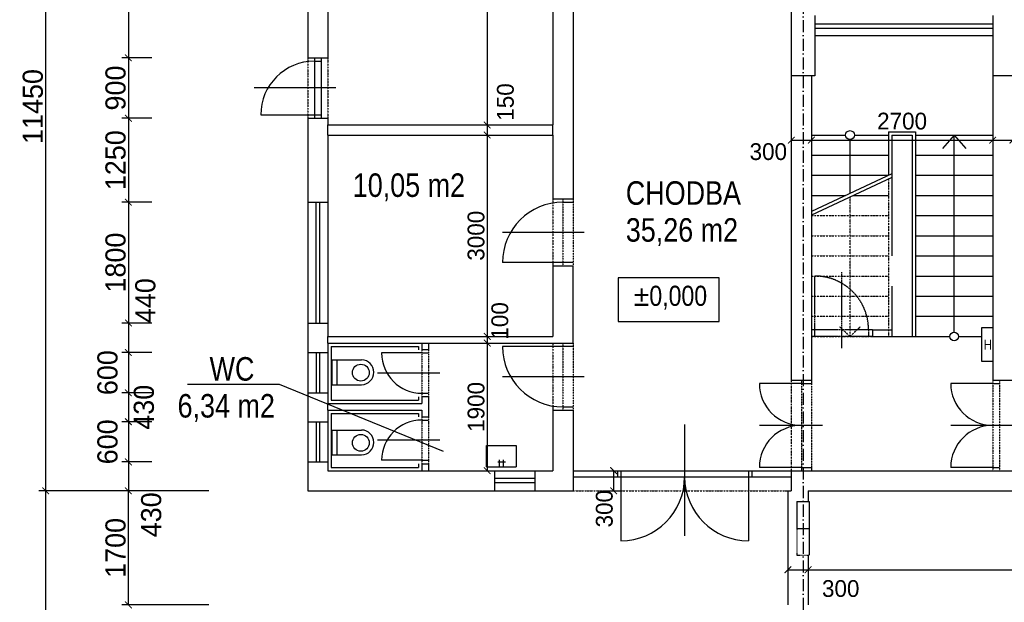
# Model space of a CAD drawing. Header units: millimetres. Extents: x -637441 to -130928, y -380379 to -53767.
# Tile 6 of 193: x -616111 to -601449, y -239569 to -230890. Entities that reach past the tile are written whole.
import ezdxf

# ---------------------------------------------------------------- set-up
doc = ezdxf.new("R2010")
doc.units = ezdxf.units.MM
doc.header["$LTSCALE"] = 10
for name, pattern in [('ACAD_ISO02W100', [15, 12, -3]), ('ACAD_ISO03W100', [30, 12, -18]), ('ACAD_ISO10W100', [18.5, 12, -3, 0.5, -3]), ('ACAD_ISO12W100', [22, 12, -3, 0.5, -3, 0.5, -3]), ('DASHDOT', [25.4, 12.7, -6.35, 0, -6.35])]:
    doc.linetypes.add(name, pattern=pattern)
for name, color, linetype in [('Kóty', 7, 'Continuous'), ('Obklady', 7, 'Continuous'), ('Osy', 1, 'DASHDOT'), ('POPIS', 7, 'Continuous'), ('Rozhraní materiálů', 7, 'Continuous'), ('Schodiště', 7, 'Continuous'), ('SLABĚ', 7, 'Continuous'), ('Výplně otvorů', 7, 'Continuous'), ('ZARIZOVAKY', 7, 'Continuous'), ('ZDIVO', 6, 'Continuous')]:
    doc.layers.add(name, color=color, linetype=linetype)
doc.styles.add('NARROW', font='txt')
doc.styles.add('TGV styl', font='txt')
doc.dimstyles.new('VNITŘEK 1-200', dxfattribs={"dimtxt": 250, "dimasz": 100, "dimexe": 100, "dimexo": 250, "dimgap": 40, "dimtad": 1, "dimdec": 0, "dimzin": 0, "dimdsep": 46, "dimtxsty": 'TGV styl', "dimblk1": 'ARCHTICK', "dimblk2": 'ARCHTICK', "dimsah": 1, "dimcen": 0.09, "dimclrd": 256, "dimclre": 256, "dimclrt": 220, "dimadec": 0, "dimazin": 0, "dimtfac": 1, "dimtdec": 0, "dimtofl": 0, "dimtmove": 2, "dimatfit": 3, "dimldrblk": 'ARCHTICK', "dimfxl": 150, "dimfxlon": 1, "dimtolj": 1, "dimtzin": 0, "dimarcsym": 0})
doc.dimstyles.new('VNĚJŠEK 1-100', dxfattribs={"dimtxt": 300, "dimasz": 100, "dimexe": 100, "dimexo": 250, "dimgap": 40, "dimtad": 1, "dimdec": 0, "dimzin": 0, "dimdsep": 46, "dimtxsty": 'TGV styl', "dimblk1": 'ARCHTICK', "dimblk2": 'ARCHTICK', "dimsah": 1, "dimcen": 0.09, "dimclrd": 256, "dimclre": 256, "dimclrt": 220, "dimadec": 0, "dimazin": 0, "dimtfac": 1, "dimtdec": 0, "dimtofl": 0, "dimtmove": 2, "dimatfit": 3, "dimldrblk": 'ARCHTICK', "dimfxl": 350, "dimfxlon": 1, "dimtolj": 1, "dimtzin": 0, "dimarcsym": 0})

# ---------------------------------------------------------------- blocks, each defined once
blk = doc.blocks.new('_ArchTick')
at = {"color": 0, "const_width": 0.15}
blk.add_lwpolyline([(-0.5, -0.5), (0.5, 0.5)], dxfattribs=at)
blk = doc.blocks.new('*D127')
at = {"layer": 'DEFPOINTS', "color": 0, "ltscale": 0.35}
for p in [(-611521, -226758), (-611521, -232458), (-609149, -232458)]:
    blk.add_point(p, dxfattribs=at)
at = {"layer": 'Kóty', "lineweight": -2, "ltscale": 0.35}
for p, q in [((-609299, -226758), (-609049, -226758)), ((-609149, -226758), (-609149, -232458)), ((-609299, -232458), (-609049, -232458))]:
    blk.add_line(p, q, dxfattribs=at)
at = {"layer": 'Kóty', "lineweight": -2, "ltscale": 0.35, "xscale": 100, "yscale": 100, "zscale": 100}
for p, rotation in [((-609149, -226758), 90), ((-609149, -232458), 270)]:
    blk.add_blockref('_ArchTick', p, dxfattribs=dict(at, rotation=rotation))
at = {"layer": 'Kóty', "color": 220, "ltscale": 0.35, "insert": (-609314, -229608), "char_height": 250, "attachment_point": 5, "rotation": 90, "style": 'TGV styl'}
blk.add_mtext('\\A1;5700', dxfattribs=at)
blk = doc.blocks.new('*D128')
at = {"layer": 'DEFPOINTS', "color": 0, "ltscale": 0.35}
for p in [(-611521, -232458), (-611521, -232608), (-609149, -232608)]:
    blk.add_point(p, dxfattribs=at)
at = {"layer": 'Kóty', "lineweight": -2, "ltscale": 0.35}
for p, q in [((-609299, -232458), (-609049, -232458)), ((-609149, -232458), (-609149, -232608)), ((-609299, -232608), (-609049, -232608))]:
    blk.add_line(p, q, dxfattribs=at)
at = {"layer": 'Kóty', "lineweight": -2, "ltscale": 0.35, "xscale": 100, "yscale": 100, "zscale": 100}
for p, rotation in [((-609149, -232458), 90), ((-609149, -232608), 270)]:
    blk.add_blockref('_ArchTick', p, dxfattribs=dict(at, rotation=rotation))
at = {"layer": 'Kóty', "color": 220, "ltscale": 0.35, "insert": (-608877, -232116), "char_height": 250, "attachment_point": 5, "rotation": 90, "style": 'TGV styl'}
blk.add_mtext('\\A1;150', dxfattribs=at)
blk = doc.blocks.new('*D129')
at = {"layer": 'DEFPOINTS', "color": 0, "ltscale": 0.35}
for p in [(-611521, -232608), (-611521, -235608), (-609149, -235608)]:
    blk.add_point(p, dxfattribs=at)
at = {"layer": 'Kóty', "lineweight": -2, "ltscale": 0.35}
for p, q in [((-609299, -232608), (-609049, -232608)), ((-609149, -232608), (-609149, -235608)), ((-609299, -235608), (-609049, -235608))]:
    blk.add_line(p, q, dxfattribs=at)
at = {"layer": 'Kóty', "lineweight": -2, "ltscale": 0.35, "xscale": 100, "yscale": 100, "zscale": 100}
for p, rotation in [((-609149, -232608), 90), ((-609149, -235608), 270)]:
    blk.add_blockref('_ArchTick', p, dxfattribs=dict(at, rotation=rotation))
at = {"layer": 'Kóty', "color": 220, "ltscale": 0.35, "insert": (-609314, -234108), "char_height": 250, "attachment_point": 5, "rotation": 90, "style": 'TGV styl'}
blk.add_mtext('\\A1;3000', dxfattribs=at)
blk = doc.blocks.new('*D130')
at = {"layer": 'DEFPOINTS', "color": 0, "ltscale": 0.35}
for p in [(-611521, -235608), (-611521, -235708), (-609149, -235708)]:
    blk.add_point(p, dxfattribs=at)
at = {"layer": 'Kóty', "lineweight": -2, "ltscale": 0.35}
for p, q in [((-609299, -235608), (-609049, -235608)), ((-609149, -235608), (-609149, -235708)), ((-609299, -235708), (-609049, -235708))]:
    blk.add_line(p, q, dxfattribs=at)
at = {"layer": 'Kóty', "lineweight": -2, "ltscale": 0.35, "xscale": 100, "yscale": 100, "zscale": 100}
for p, rotation in [((-609149, -235608), 90), ((-609149, -235708), 270)]:
    blk.add_blockref('_ArchTick', p, dxfattribs=dict(at, rotation=rotation))
at = {"layer": 'Kóty', "color": 220, "ltscale": 0.35, "insert": (-608960, -235377), "char_height": 250, "attachment_point": 5, "rotation": 90, "style": 'TGV styl'}
blk.add_mtext('\\A1;100', dxfattribs=at)
blk = doc.blocks.new('*D131')
at = {"layer": 'DEFPOINTS', "color": 0, "ltscale": 0.35}
for p in [(-611521, -235708), (-611521, -237608), (-609149, -237608)]:
    blk.add_point(p, dxfattribs=at)
at = {"layer": 'Kóty', "lineweight": -2, "ltscale": 0.35}
for p, q in [((-609299, -235708), (-609049, -235708)), ((-609149, -235708), (-609149, -237608)), ((-609299, -237608), (-609049, -237608))]:
    blk.add_line(p, q, dxfattribs=at)
at = {"layer": 'Kóty', "lineweight": -2, "ltscale": 0.35, "xscale": 100, "yscale": 100, "zscale": 100}
for p, rotation in [((-609149, -235708), 90), ((-609149, -237608), 270)]:
    blk.add_blockref('_ArchTick', p, dxfattribs=dict(at, rotation=rotation))
at = {"layer": 'Kóty', "color": 220, "ltscale": 0.35, "insert": (-609314, -236658), "char_height": 250, "attachment_point": 5, "rotation": 90, "style": 'TGV styl'}
blk.add_mtext('\\A1;1900', dxfattribs=at)
blk = doc.blocks.new('*D133')
at = {"layer": 'DEFPOINTS', "color": 0, "ltscale": 0.35}
for p in [(-607871, -237608), (-607871, -237908), (-607266, -237908)]:
    blk.add_point(p, dxfattribs=at)
at = {"layer": 'Kóty', "lineweight": -2, "ltscale": 0.35}
for p, q in [((-607416, -237608), (-607166, -237608)), ((-607266, -237608), (-607266, -237908)), ((-607416, -237908), (-607166, -237908))]:
    blk.add_line(p, q, dxfattribs=at)
at = {"layer": 'Kóty', "lineweight": -2, "ltscale": 0.35, "xscale": 100, "yscale": 100, "zscale": 100}
for p, rotation in [((-607266, -237608), 90), ((-607266, -237908), 270)]:
    blk.add_blockref('_ArchTick', p, dxfattribs=dict(at, rotation=rotation))
at = {"layer": 'Kóty', "color": 220, "ltscale": 0.35, "insert": (-607404, -238174), "char_height": 250, "attachment_point": 5, "rotation": 90, "style": 'TGV styl'}
blk.add_mtext('\\A1;300', dxfattribs=at)
blk = doc.blocks.new('*D135')
at = {"layer": 'DEFPOINTS', "color": 0, "ltscale": 0.35}
for p in [(-611821, -229158), (-614492, -231458), (-611821, -231458)]:
    blk.add_point(p, dxfattribs=at)
at = {"layer": 'Kóty', "lineweight": -2, "ltscale": 0.35}
for p, q in [((-614142, -229158), (-614592, -229158)), ((-614492, -229158), (-614492, -231458)), ((-614142, -231458), (-614592, -231458))]:
    blk.add_line(p, q, dxfattribs=at)
at = {"layer": 'Kóty', "lineweight": -2, "ltscale": 0.35, "xscale": 100, "yscale": 100, "zscale": 100}
for p, rotation in [((-614492, -229158), 90), ((-614492, -231458), 270)]:
    blk.add_blockref('_ArchTick', p, dxfattribs=dict(at, rotation=rotation))
at = {"layer": 'Kóty', "color": 220, "ltscale": 0.35, "insert": (-614682, -230308), "char_height": 300, "attachment_point": 5, "rotation": 90, "style": 'TGV styl'}
blk.add_mtext('\\A1;2300', dxfattribs=at)
blk = doc.blocks.new('*D136')
at = {"layer": 'DEFPOINTS', "color": 0, "ltscale": 0.35}
for p in [(-611821, -231458), (-614492, -232358), (-611821, -232358)]:
    blk.add_point(p, dxfattribs=at)
at = {"layer": 'Kóty', "lineweight": -2, "ltscale": 0.35}
for p, q in [((-614142, -231458), (-614592, -231458)), ((-614492, -231458), (-614492, -232358)), ((-614142, -232358), (-614592, -232358))]:
    blk.add_line(p, q, dxfattribs=at)
at = {"layer": 'Kóty', "lineweight": -2, "ltscale": 0.35, "xscale": 100, "yscale": 100, "zscale": 100}
for p, rotation in [((-614492, -231458), 90), ((-614492, -232358), 270)]:
    blk.add_blockref('_ArchTick', p, dxfattribs=dict(at, rotation=rotation))
at = {"layer": 'Kóty', "color": 220, "ltscale": 0.35, "insert": (-614682, -231908), "char_height": 300, "attachment_point": 5, "rotation": 90, "style": 'TGV styl'}
blk.add_mtext('\\A1;900', dxfattribs=at)
blk = doc.blocks.new('*D137')
at = {"layer": 'DEFPOINTS', "color": 0, "ltscale": 0.35}
for p in [(-611821, -232358), (-614492, -233608), (-611821, -233608)]:
    blk.add_point(p, dxfattribs=at)
at = {"layer": 'Kóty', "lineweight": -2, "ltscale": 0.35}
for p, q in [((-614142, -232358), (-614592, -232358)), ((-614492, -232358), (-614492, -233608)), ((-614142, -233608), (-614592, -233608))]:
    blk.add_line(p, q, dxfattribs=at)
at = {"layer": 'Kóty', "lineweight": -2, "ltscale": 0.35, "xscale": 100, "yscale": 100, "zscale": 100}
for p, rotation in [((-614492, -232358), 90), ((-614492, -233608), 270)]:
    blk.add_blockref('_ArchTick', p, dxfattribs=dict(at, rotation=rotation))
at = {"layer": 'Kóty', "color": 220, "ltscale": 0.35, "insert": (-614682, -232983), "char_height": 300, "attachment_point": 5, "rotation": 90, "style": 'TGV styl'}
blk.add_mtext('\\A1;1250', dxfattribs=at)
blk = doc.blocks.new('*D138')
at = {"layer": 'DEFPOINTS', "color": 0, "ltscale": 0.35}
for p in [(-611821, -233608), (-614492, -235408), (-611821, -235408)]:
    blk.add_point(p, dxfattribs=at)
at = {"layer": 'Kóty', "lineweight": -2, "ltscale": 0.35}
for p, q in [((-614142, -233608), (-614592, -233608)), ((-614492, -233608), (-614492, -235408)), ((-614142, -235408), (-614592, -235408))]:
    blk.add_line(p, q, dxfattribs=at)
at = {"layer": 'Kóty', "lineweight": -2, "ltscale": 0.35, "xscale": 100, "yscale": 100, "zscale": 100}
for p, rotation in [((-614492, -233608), 90), ((-614492, -235408), 270)]:
    blk.add_blockref('_ArchTick', p, dxfattribs=dict(at, rotation=rotation))
at = {"layer": 'Kóty', "color": 220, "ltscale": 0.35, "insert": (-614682, -234508), "char_height": 300, "attachment_point": 5, "rotation": 90, "style": 'TGV styl'}
blk.add_mtext('\\A1;1800', dxfattribs=at)
blk = doc.blocks.new('*D139')
at = {"layer": 'DEFPOINTS', "color": 0, "ltscale": 0.35}
for p in [(-611821, -235408), (-614492, -235848), (-611821, -235848)]:
    blk.add_point(p, dxfattribs=at)
at = {"layer": 'Kóty', "lineweight": -2, "ltscale": 0.35}
for p, q in [((-614142, -235408), (-614592, -235408)), ((-614492, -235408), (-614492, -235848)), ((-614142, -235848), (-614592, -235848))]:
    blk.add_line(p, q, dxfattribs=at)
at = {"layer": 'Kóty', "lineweight": -2, "ltscale": 0.35, "xscale": 100, "yscale": 100, "zscale": 100}
for p, rotation in [((-614492, -235408), 90), ((-614492, -235848), 270)]:
    blk.add_blockref('_ArchTick', p, dxfattribs=dict(at, rotation=rotation))
at = {"layer": 'Kóty', "color": 220, "ltscale": 0.35, "insert": (-614238, -235075), "char_height": 300, "attachment_point": 5, "rotation": 90, "style": 'TGV styl'}
blk.add_mtext('\\A1;440', dxfattribs=at)
blk = doc.blocks.new('*D140')
at = {"layer": 'DEFPOINTS', "color": 0, "ltscale": 0.35}
for p in [(-611821, -235848), (-614492, -236448), (-611821, -236448)]:
    blk.add_point(p, dxfattribs=at)
at = {"layer": 'Kóty', "lineweight": -2, "ltscale": 0.35}
for p, q in [((-614142, -235848), (-614592, -235848)), ((-614492, -235848), (-614492, -236448)), ((-614142, -236448), (-614592, -236448))]:
    blk.add_line(p, q, dxfattribs=at)
at = {"layer": 'Kóty', "lineweight": -2, "ltscale": 0.35, "xscale": 100, "yscale": 100, "zscale": 100}
for p, rotation in [((-614492, -235848), 90), ((-614492, -236448), 270)]:
    blk.add_blockref('_ArchTick', p, dxfattribs=dict(at, rotation=rotation))
at = {"layer": 'Kóty', "color": 220, "ltscale": 0.35, "insert": (-614802, -236148), "char_height": 300, "attachment_point": 5, "rotation": 90, "style": 'TGV styl'}
blk.add_mtext('\\A1;600', dxfattribs=at)
blk = doc.blocks.new('*D141')
at = {"layer": 'DEFPOINTS', "color": 0, "ltscale": 0.35}
for p in [(-611821, -236448), (-614492, -236878), (-611821, -236878)]:
    blk.add_point(p, dxfattribs=at)
at = {"layer": 'Kóty', "lineweight": -2, "ltscale": 0.35}
for p, q in [((-614142, -236448), (-614592, -236448)), ((-614492, -236448), (-614492, -236878)), ((-614142, -236878), (-614592, -236878))]:
    blk.add_line(p, q, dxfattribs=at)
at = {"layer": 'Kóty', "lineweight": -2, "ltscale": 0.35, "xscale": 100, "yscale": 100, "zscale": 100}
for p, rotation in [((-614492, -236448), 90), ((-614492, -236878), 270)]:
    blk.add_blockref('_ArchTick', p, dxfattribs=dict(at, rotation=rotation))
at = {"layer": 'Kóty', "color": 220, "ltscale": 0.35, "insert": (-614260, -236663), "char_height": 300, "attachment_point": 5, "rotation": 90, "style": 'TGV styl'}
blk.add_mtext('\\A1;430', dxfattribs=at)
blk = doc.blocks.new('*D142')
at = {"layer": 'DEFPOINTS', "color": 0, "ltscale": 0.35}
for p in [(-611821, -236878), (-614492, -237478), (-611821, -237478)]:
    blk.add_point(p, dxfattribs=at)
at = {"layer": 'Kóty', "lineweight": -2, "ltscale": 0.35}
for p, q in [((-614142, -236878), (-614592, -236878)), ((-614492, -236878), (-614492, -237478)), ((-614142, -237478), (-614592, -237478))]:
    blk.add_line(p, q, dxfattribs=at)
at = {"layer": 'Kóty', "lineweight": -2, "ltscale": 0.35, "xscale": 100, "yscale": 100, "zscale": 100}
for p, rotation in [((-614492, -236878), 90), ((-614492, -237478), 270)]:
    blk.add_blockref('_ArchTick', p, dxfattribs=dict(at, rotation=rotation))
at = {"layer": 'Kóty', "color": 220, "ltscale": 0.35, "insert": (-614802, -237178), "char_height": 300, "attachment_point": 5, "rotation": 90, "style": 'TGV styl'}
blk.add_mtext('\\A1;600', dxfattribs=at)
blk = doc.blocks.new('*D143')
at = {"layer": 'DEFPOINTS', "color": 0, "ltscale": 0.35}
for p in [(-611821, -237478), (-614492, -237908), (-611821, -237908)]:
    blk.add_point(p, dxfattribs=at)
at = {"layer": 'Kóty', "lineweight": -2, "ltscale": 0.35}
for p, q in [((-614142, -237478), (-614592, -237478)), ((-614492, -237478), (-614492, -237908)), ((-614142, -237908), (-614592, -237908))]:
    blk.add_line(p, q, dxfattribs=at)
at = {"layer": 'Kóty', "lineweight": -2, "ltscale": 0.35, "xscale": 100, "yscale": 100, "zscale": 100}
for p, rotation in [((-614492, -237478), 90), ((-614492, -237908), 270)]:
    blk.add_blockref('_ArchTick', p, dxfattribs=dict(at, rotation=rotation))
at = {"layer": 'Kóty', "color": 220, "ltscale": 0.35, "insert": (-614151, -238265), "char_height": 300, "attachment_point": 5, "rotation": 90, "style": 'TGV styl'}
blk.add_mtext('\\A1;430', dxfattribs=at)
blk = doc.blocks.new('*D144')
at = {"layer": 'DEFPOINTS', "color": 0, "ltscale": 0.35}
for p in [(-611821, -226458), (-615724, -237908), (-611821, -237908)]:
    blk.add_point(p, dxfattribs=at)
at = {"layer": 'Kóty', "lineweight": -2, "ltscale": 0.35}
for p, q in [((-614524, -226458), (-615824, -226458)), ((-615724, -226458), (-615724, -237908)), ((-614524, -237908), (-615824, -237908))]:
    blk.add_line(p, q, dxfattribs=at)
at = {"layer": 'Kóty', "lineweight": -2, "ltscale": 0.35, "xscale": 100, "yscale": 100, "zscale": 100}
for p, rotation in [((-615724, -226458), 90), ((-615724, -237908), 270)]:
    blk.add_blockref('_ArchTick', p, dxfattribs=dict(at, rotation=rotation))
at = {"layer": 'Kóty', "color": 220, "ltscale": 0.35, "insert": (-615914, -232183), "char_height": 300, "attachment_point": 5, "rotation": 90, "style": 'TGV styl'}
blk.add_mtext('\\A1;11450', dxfattribs=at)
blk = doc.blocks.new('*D145')
at = {"layer": 'DEFPOINTS', "color": 0, "ltscale": 0.35}
for p in [(-611821, -237908), (-615724, -286848), (-604871, -286848)]:
    blk.add_point(p, dxfattribs=at)
at = {"layer": 'Kóty', "lineweight": -2, "ltscale": 0.35}
for p, q in [((-614524, -237908), (-615824, -237908)), ((-615724, -237908), (-615724, -286848)), ((-614524, -286848), (-615824, -286848))]:
    blk.add_line(p, q, dxfattribs=at)
at = {"layer": 'Kóty', "lineweight": -2, "ltscale": 0.35, "xscale": 100, "yscale": 100, "zscale": 100}
for p, rotation in [((-615724, -237908), 90), ((-615724, -286848), 270)]:
    blk.add_blockref('_ArchTick', p, dxfattribs=dict(at, rotation=rotation))
at = {"layer": 'Kóty', "color": 220, "ltscale": 0.35, "insert": (-615914, -262378), "char_height": 300, "attachment_point": 5, "rotation": 90, "style": 'TGV styl'}
blk.add_mtext('\\A1;48940', dxfattribs=at)
blk = doc.blocks.new('*D146')
at = {"layer": 'DEFPOINTS', "color": 0, "ltscale": 0.35}
for p in [(-614492, -237908), (-604671, -237908), (-604671, -239608)]:
    blk.add_point(p, dxfattribs=at)
at = {"layer": 'Kóty', "lineweight": -2, "ltscale": 0.35}
for p, q in [((-613292, -237908), (-614592, -237908)), ((-614492, -239608), (-614492, -237908)), ((-613292, -239608), (-614592, -239608))]:
    blk.add_line(p, q, dxfattribs=at)
at = {"layer": 'Kóty', "lineweight": -2, "ltscale": 0.35, "xscale": 100, "yscale": 100, "zscale": 100}
for p, rotation in [((-614492, -237908), 90), ((-614492, -239608), 270)]:
    blk.add_blockref('_ArchTick', p, dxfattribs=dict(at, rotation=rotation))
at = {"layer": 'Kóty', "color": 220, "ltscale": 0.35, "insert": (-614682, -238758), "char_height": 300, "attachment_point": 5, "rotation": 90, "style": 'TGV styl'}
blk.add_mtext('\\A1;1700', dxfattribs=at)
blk = doc.blocks.new('*D193')
at = {"layer": 'DEFPOINTS', "color": 0, "ltscale": 0.35}
for p in [(-604621, -231728), (-604321, -231728), (-604321, -232684)]:
    blk.add_point(p, dxfattribs=at)
at = {"layer": 'Kóty', "lineweight": -2, "ltscale": 0.35}
for p, q in [((-604621, -232534), (-604621, -232784)), ((-604321, -232534), (-604321, -232784)), ((-604621, -232684), (-604321, -232684))]:
    blk.add_line(p, q, dxfattribs=at)
at = {"layer": 'Kóty', "lineweight": -2, "ltscale": 0.35, "xscale": 100, "yscale": 100, "zscale": 100, "rotation": 180}
blk.add_blockref('_ArchTick', (-604621, -232684), dxfattribs=at)
at = {"layer": 'Kóty', "lineweight": -2, "ltscale": 0.35, "xscale": 100, "yscale": 100, "zscale": 100}
blk.add_blockref('_ArchTick', (-604321, -232684), dxfattribs=at)
at = {"layer": 'Kóty', "color": 220, "ltscale": 0.35, "insert": (-604963, -232857), "char_height": 250, "attachment_point": 5, "style": 'TGV styl'}
blk.add_mtext('\\A1;300', dxfattribs=at)
blk = doc.blocks.new('*D194')
at = {"layer": 'DEFPOINTS', "color": 0, "ltscale": 0.35}
for p in [(-604321, -231728), (-601621, -231728), (-601621, -232684)]:
    blk.add_point(p, dxfattribs=at)
at = {"layer": 'Kóty', "lineweight": -2, "ltscale": 0.35}
for p, q in [((-604321, -232534), (-604321, -232784)), ((-601621, -232534), (-601621, -232784)), ((-604321, -232684), (-601621, -232684))]:
    blk.add_line(p, q, dxfattribs=at)
at = {"layer": 'Kóty', "lineweight": -2, "ltscale": 0.35, "xscale": 100, "yscale": 100, "zscale": 100, "rotation": 180}
blk.add_blockref('_ArchTick', (-604321, -232684), dxfattribs=at)
at = {"layer": 'Kóty', "lineweight": -2, "ltscale": 0.35, "xscale": 100, "yscale": 100, "zscale": 100}
blk.add_blockref('_ArchTick', (-601621, -232684), dxfattribs=at)
at = {"layer": 'Kóty', "color": 220, "ltscale": 0.35, "insert": (-602971, -232402), "char_height": 250, "attachment_point": 5, "style": 'TGV styl'}
blk.add_mtext('\\A1;2700', dxfattribs=at)
blk = doc.blocks.new('*D195')
at = {"layer": 'DEFPOINTS', "color": 0, "ltscale": 0.35}
for p in [(-601621, -231728), (-601321, -231728), (-601321, -232684)]:
    blk.add_point(p, dxfattribs=at)
at = {"layer": 'Kóty', "lineweight": -2, "ltscale": 0.35}
for p, q in [((-601621, -232534), (-601621, -232784)), ((-601321, -232534), (-601321, -232784)), ((-601621, -232684), (-601321, -232684))]:
    blk.add_line(p, q, dxfattribs=at)
at = {"layer": 'Kóty', "lineweight": -2, "ltscale": 0.35, "xscale": 100, "yscale": 100, "zscale": 100, "rotation": 180}
blk.add_blockref('_ArchTick', (-601621, -232684), dxfattribs=at)
at = {"layer": 'Kóty', "lineweight": -2, "ltscale": 0.35, "xscale": 100, "yscale": 100, "zscale": 100}
blk.add_blockref('_ArchTick', (-601321, -232684), dxfattribs=at)
at = {"layer": 'Kóty', "color": 220, "ltscale": 0.35, "insert": (-600985, -232993), "char_height": 250, "attachment_point": 5, "style": 'TGV styl'}
blk.add_mtext('\\A1;300', dxfattribs=at)
blk = doc.blocks.new('*D249')
at = {"layer": 'DEFPOINTS', "color": 0, "ltscale": 0.35}
for p in [(-604671, -237908), (-604371, -237908), (-604371, -239083)]:
    blk.add_point(p, dxfattribs=at)
at = {"layer": 'Kóty', "lineweight": -2, "ltscale": 0.35}
for p, q in [((-604671, -238933), (-604671, -239183)), ((-604371, -238933), (-604371, -239183)), ((-604671, -239083), (-604371, -239083))]:
    blk.add_line(p, q, dxfattribs=at)
at = {"layer": 'Kóty', "lineweight": -2, "ltscale": 0.35, "xscale": 100, "yscale": 100, "zscale": 100, "rotation": 180}
blk.add_blockref('_ArchTick', (-604671, -239083), dxfattribs=at)
at = {"layer": 'Kóty', "lineweight": -2, "ltscale": 0.35, "xscale": 100, "yscale": 100, "zscale": 100}
blk.add_blockref('_ArchTick', (-604371, -239083), dxfattribs=at)
at = {"layer": 'Kóty', "color": 220, "ltscale": 0.35, "insert": (-603885, -239365), "char_height": 250, "attachment_point": 5, "style": 'TGV styl'}
blk.add_mtext('\\A1;300', dxfattribs=at)
blk = doc.blocks.new('*D250')
at = {"layer": 'DEFPOINTS', "color": 0, "ltscale": 0.35}
for p in [(-604371, -237908), (-544521, -239083), (-544521, -239608)]:
    blk.add_point(p, dxfattribs=at)
at = {"layer": 'Kóty', "lineweight": -2, "ltscale": 0.35}
for p, q in [((-604371, -238933), (-604371, -239183)), ((-544521, -239233), (-544521, -238983)), ((-604371, -239083), (-544521, -239083))]:
    blk.add_line(p, q, dxfattribs=at)
at = {"layer": 'Kóty', "lineweight": -2, "ltscale": 0.35, "xscale": 100, "yscale": 100, "zscale": 100, "rotation": 180}
blk.add_blockref('_ArchTick', (-604371, -239083), dxfattribs=at)
at = {"layer": 'Kóty', "lineweight": -2, "ltscale": 0.35, "xscale": 100, "yscale": 100, "zscale": 100}
blk.add_blockref('_ArchTick', (-544521, -239083), dxfattribs=at)
at = {"layer": 'Kóty', "color": 220, "ltscale": 0.35, "insert": (-573799, -238915), "char_height": 250, "attachment_point": 5, "style": 'TGV styl'}
blk.add_mtext('\\A1;59850', dxfattribs=at)

msp = doc.modelspace()

# ---------------------------------------------------------------- linework, layer by layer
at = {"layer": 'Kóty'}
for p, q in [((-611403.767, -231906.814), (-612621.228, -231906.814)), ((-607703.767, -234057.964), (-608921.228, -234057.964)), ((-609855.757, -236154.571), (-610784.093, -236154.571)), ((-613610.111, -236319.584), (-612245.711, -236319.584)), ((-612245.711, -236319.584), (-609805.726, -237319.527)), ((-607703.767, -236207.964), (-608921.228, -236207.964)), ((-606208.704, -236921.77), (-606208.704, -238579.72)), ((-604157.505, -236932.964), (-605096.228, -236932.964)), ((-601307.505, -236932.964), (-602246.228, -236932.964)), ((-609855.757, -237153.536), (-610784.093, -237153.536))]:
    msp.add_line(p, q, dxfattribs=at)
at = {"layer": 'Kóty', "linetype": 'ACAD_ISO02W100', "ltscale": 0.2}
msp.add_line((-603866.228, -235782.345), (-603866.228, -234650.545), dxfattribs=at)
at = {"layer": 'Kóty'}
msp.add_lwpolyline([(-607196.638, -235387.106), (-605692.807, -235387.106), (-605692.807, -234736.561), (-607196.638, -234736.561)], close=True, dxfattribs=at)
at = {"layer": 'Obklady'}
for p, q in [((-611471.228, -235757.964), (-610171.228, -235757.964)), ((-611471.228, -235757.964), (-611471.228, -236557.964)), ((-610171.228, -235757.964), (-610171.228, -235806.268)), ((-611471.228, -236557.964), (-610171.228, -236557.964)), ((-610171.228, -236506.268), (-610171.228, -236557.964)), ((-611471.228, -236757.964), (-611471.228, -237557.964)), ((-611471.228, -236757.964), (-610171.228, -236757.964)), ((-610171.228, -236757.964), (-610171.228, -236806.268)), ((-610171.228, -237506.268), (-610171.228, -237557.964)), ((-611471.228, -237557.964), (-610171.228, -237557.964))]:
    msp.add_line(p, q, dxfattribs=at)
at = {"layer": 'Osy', "linetype": 'ACAD_ISO10W100', "ltscale": 1.5}
msp.add_line((-604446.228, -226457.964), (-604446.228, -256367.964), dxfattribs=at)
at = {"layer": 'POPIS'}
for p, q in [((-601789.235, -235481.44), (-601789.235, -235978.874)), ((-601621.228, -235481.44), (-601789.235, -235481.44)), ((-601621.228, -235481.44), (-601621.228, -235978.874)), ((-601789.235, -235978.874), (-601621.228, -235978.874))]:
    msp.add_line(p, q, dxfattribs=at)
at = {"layer": 'Rozhraní materiálů'}
for p, q in [((-604321.228, -231727.964), (-604621.228, -231727.964)), ((-601321.228, -231727.964), (-601621.228, -231727.964)), ((-611521.228, -232607.964), (-611521.228, -232457.964)), ((-608171.228, -232607.964), (-608171.228, -232457.964)), ((-611521.228, -235707.964), (-611521.228, -235607.964)), ((-603121.228, -235507.964), (-603121.228, -235607.964)), ((-610121.228, -235707.964), (-610021.228, -235707.964)), ((-611521.228, -236707.964), (-611521.228, -236607.964)), ((-610121.228, -237607.964), (-610021.228, -237607.964))]:
    msp.add_line(p, q, dxfattribs=at)
at = {"layer": 'Schodiště', "color": 7, "lineweight": -3}
for p, q in [((-604321.228, -232607.964), (-603811.347, -232607.964)), ((-603746.228, -233476.575), (-603746.228, -232673.083)), ((-603681.109, -232607.964), (-603171.228, -232607.964)), ((-603171.228, -232557.964), (-603171.228, -233207.964)), ((-603171.228, -232557.964), (-602771.228, -232557.964)), ((-602771.228, -232557.964), (-602771.228, -235607.964)), ((-602771.228, -232607.964), (-601621.228, -232607.964)), ((-602196.228, -232607.964), (-602371.214, -232810.069)), ((-602196.228, -235542.845), (-602196.228, -232607.964)), ((-602196.228, -232607.964), (-602021.242, -232810.069)), ((-604321.228, -232907.964), (-603171.228, -232907.964)), ((-602771.228, -232907.964), (-601621.228, -232907.964)), ((-603121.228, -233184.606), (-604321.228, -233745.186)), ((-604321.228, -233207.964), (-603171.228, -233207.964)), ((-603121.228, -233239.793), (-604321.228, -233800.372)), ((-602771.228, -233207.964), (-601621.228, -233207.964)), ((-604321.228, -233507.964), (-603813.421, -233507.964)), ((-603695.286, -233507.964), (-603171.228, -233507.964)), ((-602771.228, -233507.964), (-601621.228, -233507.964)), ((-602771.228, -233807.964), (-601621.228, -233807.964)), ((-602771.228, -234107.964), (-601621.228, -234107.964)), ((-602771.228, -234407.964), (-601621.228, -234407.964)), ((-602771.228, -234707.964), (-601621.228, -234707.964)), ((-602771.228, -235007.964), (-601621.228, -235007.964)), ((-602771.228, -235307.964), (-601621.228, -235307.964)), ((-602771.228, -235607.964), (-602261.347, -235607.964)), ((-602131.109, -235607.964), (-601789.235, -235607.964))]:
    msp.add_line(p, q, dxfattribs=at)
at = {"layer": 'Schodiště', "linetype": 'ACAD_ISO12W100', "ltscale": 0.2}
for p, q in [((-603171.228, -233263.151), (-603171.228, -235607.964)), ((-604321.228, -233807.964), (-603171.228, -233807.964)), ((-604321.228, -234107.964), (-603171.228, -234107.964)), ((-604321.228, -234407.964), (-603171.228, -234407.964)), ((-604321.228, -234707.964), (-603171.228, -234707.964)), ((-604321.228, -235007.964), (-603171.228, -235007.964)), ((-604321.228, -235307.964), (-603171.228, -235307.964)), ((-604321.228, -235607.964), (-603171.228, -235607.964)), ((-603746.228, -235607.964), (-603898.77, -235466.359)), ((-603746.228, -235607.964), (-603593.686, -235466.359))]:
    msp.add_line(p, q, dxfattribs=at)
at = {"layer": 'Schodiště', "color": 7, "linetype": 'ACAD_ISO12W100', "ltscale": 0.2}
msp.add_line((-603746.228, -235607.964), (-603746.228, -233531.761), dxfattribs=at)
at = {"layer": 'Schodiště', "color": 2, "lineweight": -3}
msp.add_line((-602821.228, -235607.964), (-602771.228, -235607.964), dxfattribs=at)
at = {"layer": 'Schodiště', "color": 7}
for centre in [(-603746.228, -232607.964), (-602196.228, -235607.964)]:
    msp.add_circle(centre, 65.119, dxfattribs=at)
at = {"layer": 'SLABĚ'}
for p, q in [((-601621.228, -231127.964), (-604271.228, -231127.964)), ((-611821.228, -233607.964), (-611821.228, -235407.964)), ((-611521.228, -233607.964), (-611521.228, -235407.964)), ((-611821.228, -235847.867), (-611821.228, -236447.867)), ((-611521.228, -235847.867), (-611521.228, -236447.867)), ((-604471.228, -236257.964), (-604321.228, -236257.964)), ((-611821.228, -236878.206), (-611821.228, -237478.206)), ((-611521.228, -236878.206), (-611521.228, -237478.206)), ((-609039.885, -237607.964), (-608439.885, -237607.964)), ((-604471.228, -237607.964), (-604321.228, -237607.964)), ((-609039.885, -237907.964), (-608439.885, -237907.964))]:
    msp.add_line(p, q, dxfattribs=at)
at = {"layer": 'SLABĚ', "linetype": 'ACAD_ISO12W100', "ltscale": 0.2}
for p, q in [((-611821.228, -231457.964), (-611821.228, -232357.964)), ((-611521.228, -231457.964), (-611521.228, -232357.964)), ((-608171.228, -233557.964), (-608171.228, -234557.964)), ((-608171.228, -235707.964), (-608171.228, -236707.964)), ((-604621.228, -236257.964), (-604621.228, -237607.964)), ((-607871.228, -237907.964), (-604671.228, -237907.964))]:
    msp.add_line(p, q, dxfattribs=at)
at = {"layer": 'SLABĚ', "linetype": 'ACAD_ISO02W100', "ltscale": 10}
for p, q in [((-604536.228, -238067.964), (-604356.228, -238067.964)), ((-604536.228, -238067.964), (-604536.228, -238467.964)), ((-604536.228, -238467.964), (-604356.228, -238467.964))]:
    msp.add_line(p, q, dxfattribs=at)
at = {"layer": 'SLABĚ', "linetype": 'ACAD_ISO03W100', "ltscale": 0.05}
for p, q in [((-604536.228, -238467.964), (-604536.228, -238867.964)), ((-604536.228, -238867.964), (-604356.228, -238867.964))]:
    msp.add_line(p, q, dxfattribs=at)
at = {"layer": 'Výplně otvorů'}
for p, q in [((-604271.228, -230951.739), (-601621.228, -230951.739)), ((-604271.228, -231015.578), (-601621.228, -231015.578)), ((-611721.228, -231457.964), (-611721.228, -232357.964)), ((-611621.228, -231457.964), (-611621.228, -232357.964)), ((-611721.228, -231507.964), (-611621.228, -231507.964)), ((-612521.228, -232307.964), (-611621.228, -232307.964)), ((-611700.251, -233607.964), (-611700.251, -235407.964)), ((-611646.515, -233607.964), (-611646.515, -235407.964)), ((-607871.228, -234507.964), (-608921.228, -234507.964)), ((-611697.344, -235847.867), (-611697.344, -236447.867)), ((-611646.417, -235847.867), (-611646.417, -236447.867)), ((-604471.228, -236307.964), (-605096.228, -236307.964)), ((-601621.228, -236307.964), (-602246.228, -236307.964)), ((-601621.228, -236307.964), (-601521.228, -236307.964)), ((-611697.344, -236878.206), (-611697.344, -237478.206)), ((-611646.417, -236878.206), (-611646.417, -237478.206)), ((-607871.228, -237607.964), (-604621.228, -237607.964)), ((-607208.704, -237607.964), (-607208.704, -237701.107)), ((-607158.704, -237607.964), (-607158.704, -238651.107)), ((-605258.704, -237607.964), (-605258.704, -238651.107)), ((-605208.704, -237607.964), (-605208.704, -237701.107)), ((-604471.228, -237557.964), (-605096.228, -237557.964)), ((-601621.228, -237557.964), (-602246.228, -237557.964)), ((-601621.228, -237557.964), (-601521.228, -237557.964)), ((-609039.885, -237718.997), (-608439.885, -237718.997)), ((-609039.885, -237784.824), (-608439.885, -237784.824)), ((-607871.228, -237701.107), (-604621.228, -237701.107))]:
    msp.add_line(p, q, dxfattribs=at)
at = {"layer": 'Výplně otvorů', "linetype": 'ACAD_ISO12W100', "lineweight": -3, "ltscale": 0.175}
for p, q in [((-608021.228, -233557.964), (-608021.228, -234557.964)), ((-607871.228, -233557.964), (-607871.228, -234557.964)), ((-608021.228, -235707.964), (-608021.228, -236707.964)), ((-607871.228, -235707.964), (-607871.228, -236707.964)), ((-604471.228, -236307.964), (-604471.228, -237557.964)), ((-604321.228, -236307.964), (-604321.228, -237557.964)), ((-601621.228, -236257.964), (-601621.228, -237607.964)), ((-601521.228, -236257.964), (-601521.228, -237607.964))]:
    msp.add_line(p, q, dxfattribs=at)
at = {"layer": 'Výplně otvorů', "lineweight": -3}
for p, q in [((-608021.228, -233607.964), (-607871.228, -233607.964)), ((-607871.228, -235757.964), (-608921.228, -235757.964)), ((-610121.228, -235854.571), (-610721.228, -235854.571)), ((-610121.228, -235854.571), (-610021.228, -235854.571)), ((-610121.228, -236454.571), (-610021.228, -236454.571)), ((-608021.228, -236657.964), (-607871.228, -236657.964)), ((-610121.228, -236853.536), (-610021.228, -236853.536)), ((-610121.228, -237453.536), (-610721.228, -237453.536)), ((-610121.228, -237453.536), (-610021.228, -237453.536))]:
    msp.add_line(p, q, dxfattribs=at)
at = {"layer": 'Výplně otvorů', "linetype": 'ACAD_ISO02W100', "ltscale": 0.2}
for p, q in [((-604271.228, -235607.964), (-604271.228, -234707.964)), ((-603411.228, -235507.964), (-604321.228, -235507.964)), ((-603411.228, -235607.964), (-604321.228, -235607.964)), ((-603471.228, -235507.964), (-603471.228, -235607.964))]:
    msp.add_line(p, q, dxfattribs=at)
at = {"layer": 'Výplně otvorů', "linetype": 'ACAD_ISO12W100', "lineweight": -3, "ltscale": 0.15}
for p, q in [((-610121.228, -235804.571), (-610121.228, -236504.571)), ((-610021.228, -235804.571), (-610021.228, -236504.571)), ((-610121.228, -236803.536), (-610121.228, -237503.536)), ((-610021.228, -236803.536), (-610021.228, -237503.536))]:
    msp.add_line(p, q, dxfattribs=at)
at = {"layer": 'Výplně otvorů', "lineweight": -3}
for centre, radius, start, end in [((-611721.228, -232307.964), 800, 90, 180), ((-608021.228, -235757.964), 900, 180, 270), ((-610121.228, -235854.571), 600, 180, 270), ((-604471.228, -236307.964), 625, 180, 270), ((-601621.228, -236307.964), 625, 180, 270), ((-610121.228, -237453.536), 600, 90, 180), ((-604471.228, -237557.964), 625, 90, 180), ((-601621.228, -237557.964), 625, 90, 180), ((-607158.704, -237701.107), 950, 270, 0), ((-605258.704, -237701.107), 950, 180, 270)]:
    msp.add_arc(centre, radius, start, end, dxfattribs=at)
at = {"layer": 'Výplně otvorů'}
msp.add_arc((-608021.228, -234507.964), 900, 90, 180, dxfattribs=at)
at = {"layer": 'Výplně otvorů', "linetype": 'ACAD_ISO02W100', "ltscale": 0.2}
msp.add_arc((-604271.228, -235507.964), 800, 0, 90, dxfattribs=at)
at = {"layer": 'ZARIZOVAKY'}
for p, q in [((-611457.95, -235957.095), (-611019.48, -235957.095)), ((-611457.95, -236327.095), (-611457.95, -235957.095)), ((-611387.529, -235957.095), (-611387.529, -236327.095)), ((-611457.95, -236327.095), (-611019.48, -236327.095)), ((-611457.95, -237372.309), (-611457.95, -237002.309)), ((-611457.95, -237002.309), (-611019.48, -237002.309)), ((-611387.529, -237002.309), (-611387.529, -237372.309)), ((-609160.067, -237231.858), (-608720.067, -237231.858)), ((-609160.067, -237551.858), (-609160.067, -237231.858)), ((-608720.067, -237231.858), (-608720.067, -237551.858)), ((-611457.95, -237372.309), (-611019.48, -237372.309)), ((-608992.867, -237475.058), (-608877.667, -237475.058)), ((-608968.067, -237551.858), (-608968.067, -237444.658)), ((-608907.267, -237551.858), (-608907.267, -237444.658)), ((-609160.067, -237551.858), (-608720.067, -237551.858))]:
    msp.add_line(p, q, dxfattribs=at)
for centre in [(-611030.481, -236147.368), (-611030.481, -237192.581)]:
    msp.add_circle(centre, 126.207, dxfattribs=at)
for centre in [(-611022.983, -236142.095), (-611022.983, -237187.309)]:
    msp.add_arc(centre, 185.033, 271.0849231, 88.9150769, dxfattribs=at)
at = {"layer": 'ZDIVO'}
for p, q in [((-604621.228, -226457.964), (-604621.228, -236257.964)), ((-611821.228, -229157.964), (-611821.228, -231457.964)), ((-611521.228, -229157.964), (-611521.228, -231457.964)), ((-608171.228, -230657.964), (-608171.228, -232457.964)), ((-607871.228, -230657.964), (-607871.228, -233557.964)), ((-604271.228, -230827.964), (-604271.228, -231727.964)), ((-601621.228, -230827.964), (-601621.228, -236257.964)), ((-611821.228, -231457.964), (-611521.228, -231457.964)), ((-604321.228, -231727.964), (-604321.228, -236307.964)), ((-604271.228, -231727.964), (-604321.228, -231727.964)), ((-611821.228, -232357.964), (-611821.228, -233607.964)), ((-611821.228, -232357.964), (-611521.228, -232357.964)), ((-611521.228, -232357.964), (-611521.228, -232457.964)), ((-611521.228, -232457.964), (-608171.228, -232457.964)), ((-611521.228, -232607.964), (-608171.228, -232607.964)), ((-611521.228, -232607.964), (-611521.228, -233607.964)), ((-608171.228, -232607.964), (-608171.228, -233557.964)), ((-608171.228, -233557.964), (-607871.228, -233557.964)), ((-611821.228, -233607.964), (-611521.228, -233607.964)), ((-608171.228, -234557.964), (-607871.228, -234557.964)), ((-608171.228, -234557.964), (-608171.228, -235607.964)), ((-611821.228, -235407.964), (-611821.228, -235847.867)), ((-611821.228, -235407.964), (-611521.228, -235407.964)), ((-611521.228, -235407.964), (-611521.228, -235607.964)), ((-611521.228, -235607.964), (-608171.228, -235607.964)), ((-603121.228, -235607.964), (-602821.228, -235607.964)), ((-611521.228, -235707.964), (-610121.228, -235707.964)), ((-611521.228, -235707.964), (-611521.228, -235847.867)), ((-610121.228, -235707.964), (-610121.228, -235804.571)), ((-610021.228, -235707.964), (-607871.228, -235707.964)), ((-610021.228, -235707.964), (-610021.228, -235804.571)), ((-608171.228, -235707.964), (-607871.228, -235707.964)), ((-608171.228, -235707.964), (-608171.228, -235714.387)), ((-611821.228, -235847.867), (-611521.228, -235847.867)), ((-610121.228, -235804.571), (-610021.228, -235804.571)), ((-604621.228, -236257.964), (-604471.228, -236257.964)), ((-604471.228, -236257.964), (-604471.228, -236307.964)), ((-604471.228, -236307.964), (-604321.228, -236307.964)), ((-601621.228, -236257.964), (-599713.263, -236257.964)), ((-611821.228, -236447.867), (-611521.228, -236447.867)), ((-611821.228, -236448.867), (-611821.228, -236878.206)), ((-611521.228, -236448.867), (-611521.228, -236607.964)), ((-611521.228, -236607.964), (-610121.228, -236607.964)), ((-610121.228, -236504.571), (-610021.228, -236504.571)), ((-610121.228, -236504.571), (-610121.228, -236607.964)), ((-610021.228, -236504.571), (-610021.228, -236803.536)), ((-611521.228, -236707.964), (-610121.228, -236707.964)), ((-611521.228, -236707.964), (-611521.228, -236878.206)), ((-610121.228, -236707.964), (-610121.228, -236803.536)), ((-608171.228, -236657.964), (-608171.228, -237607.964)), ((-608171.228, -236707.964), (-607871.228, -236707.964)), ((-607871.228, -236707.964), (-607871.228, -237907.964)), ((-611821.228, -236878.206), (-611521.228, -236878.206)), ((-610121.228, -236803.536), (-610021.228, -236803.536)), ((-611821.228, -237478.206), (-611821.228, -237907.964)), ((-611821.228, -237478.206), (-611521.228, -237478.206)), ((-611521.228, -237478.206), (-611521.228, -237607.964)), ((-610121.228, -237503.536), (-610021.228, -237503.536)), ((-610121.228, -237503.536), (-610121.228, -237607.964)), ((-610021.228, -237503.536), (-610021.228, -237607.964)), ((-611521.228, -237607.964), (-610121.228, -237607.964)), ((-610021.228, -237607.964), (-609039.885, -237607.964)), ((-609039.885, -237607.964), (-609039.885, -237907.964)), ((-608439.885, -237607.964), (-608171.228, -237607.964)), ((-608439.885, -237607.964), (-608439.885, -237907.964)), ((-604621.228, -237607.964), (-604621.228, -237907.964)), ((-604621.228, -237607.964), (-604471.228, -237607.964)), ((-604471.228, -237557.964), (-604471.228, -237607.964)), ((-604471.228, -237557.964), (-604321.228, -237557.964)), ((-604321.228, -237557.964), (-604321.228, -237607.964)), ((-604321.228, -237607.964), (-603371.228, -237607.964)), ((-603371.228, -237607.964), (-601621.228, -237607.964)), ((-601621.228, -237607.964), (-597692.875, -237607.964)), ((-611821.228, -237907.964), (-609039.885, -237907.964)), ((-608439.885, -237907.964), (-607871.228, -237907.964)), ((-604671.228, -237907.964), (-604671.228, -239607.964)), ((-604671.228, -237907.964), (-604621.228, -237907.964)), ((-604371.228, -237907.964), (-603371.228, -237907.964)), ((-604371.228, -237907.964), (-604371.228, -238067.964)), ((-603371.228, -237907.964), (-597692.875, -237907.964)), ((-604356.228, -238067.964), (-604356.228, -238467.964)), ((-604356.228, -238467.964), (-604356.228, -238867.964)), ((-604371.228, -238867.964), (-604371.228, -239607.964))]:
    msp.add_line(p, q, dxfattribs=at)
at = {"layer": 'ZDIVO', "linetype": 'ACAD_ISO02W100', "ltscale": 15}
for p, q in [((-603121.228, -232607.964), (-603121.228, -235507.964)), ((-603121.228, -232607.964), (-602821.228, -232607.964)), ((-602821.228, -232607.964), (-602821.228, -234364.687)), ((-602821.228, -234364.687), (-602821.228, -235607.964)), ((-603411.228, -235507.964), (-603411.228, -235607.964)), ((-603411.228, -235507.964), (-603121.228, -235507.964)), ((-603411.228, -235607.964), (-603121.228, -235607.964))]:
    msp.add_line(p, q, dxfattribs=at)
at = {"layer": 'ZDIVO', "lineweight": -3}
msp.add_line((-607871.228, -235707.964), (-607871.228, -234557.964), dxfattribs=at)

# ---------------------------------------------------------------- texts
at = {"layer": 'POPIS', "style": 'NARROW'}
for s, height, p in [('10,05 m2', 350, (-611150.62, -233529.757)), ('CHODBA', 350, (-607084.868, -233646.563)), ('35,26 m2', 350, (-607084.868, -234196.563)), ('%%P0,000', 300, (-606964.357, -235152.845)), ('H', 150, (-601757.119, -235806.481)), ('WC', 350, (-613282.991, -236266.399)), ('6,34 m2', 350, (-613759.287, -236816.399))]:
    msp.add_text(s, height=height, dxfattribs=at).set_placement(p)

# ---------------------------------------------------------------- dimensions: what is measured, and where the dimension line sits
at = {"layer": 'Kóty', "ltscale": 0.35}
for base, p1, p2, override, picture, middle in [((-615723.668, -237907.964), (-611821.228, -226457.964), (-611821.228, -237907.964), {"dimtxt": 300, "dimfxl": 1200}, '*D144', (-615913.668, -232182.964)), ((-614491.736, -231457.964), (-611821.228, -229157.964), (-611821.228, -231457.964), {"dimtxt": 300}, '*D135', (-614681.736, -230307.964)), ((-614491.736, -232357.964), (-611821.228, -231457.964), (-611821.228, -232357.964), {"dimtxt": 300}, '*D136', (-614681.736, -231907.964)), ((-614491.736, -233607.964), (-611821.228, -232357.964), (-611821.228, -233607.964), {"dimtxt": 300}, '*D137', (-614681.736, -232982.964)), ((-614491.736, -235407.964), (-611821.228, -233607.964), (-611821.228, -235407.964), {"dimtxt": 300}, '*D138', (-614681.736, -234507.964)), ((-614491.736, -236447.867), (-611821.228, -235847.867), (-611821.228, -236447.867), {"dimtxt": 300}, '*D140', (-614801.736, -236147.867)), ((-614491.736, -237478.206), (-611821.228, -236878.206), (-611821.228, -237478.206), {"dimtxt": 300}, '*D142', (-614801.736, -237178.206)), ((-615723.668, -286847.964), (-611821.228, -237907.964), (-604871.228, -286847.964), {"dimtxt": 300, "dimfxl": 1200}, '*D145', (-615913.668, -262377.964)), ((-614491.736, -237907.964), (-604671.228, -239607.964), (-604671.228, -237907.964), {"dimtxt": 300, "dimfxl": 1200}, '*D146', (-614681.736, -238757.964))]:
    dim = msp.add_linear_dim(base=base, p1=p1, p2=p2, angle=90, dimstyle='VNĚJŠEK 1-100', override=override, dxfattribs=at)
    dim.commit()
    dim.dimension.update_dxf_attribs({"geometry": picture, "text_midpoint": middle})
for base, p1, p2, picture, middle in [((-609149.243, -232457.964), (-611521.228, -226757.964), (-611521.228, -232457.964), '*D127', (-609314.243, -229607.964)), ((-609149.243, -235607.964), (-611521.228, -232607.964), (-611521.228, -235607.964), '*D129', (-609314.243, -234107.964)), ((-609149.243, -237607.964), (-611521.228, -235707.964), (-611521.228, -237607.964), '*D131', (-609314.243, -236657.964))]:
    dim = msp.add_linear_dim(base=base, p1=p1, p2=p2, angle=90, dimstyle='VNITŘEK 1-200', dxfattribs=at)
    dim.commit()
    dim.dimension.update_dxf_attribs({"geometry": picture, "text_midpoint": middle})
for base, p1, p2, picture, middle in [((-604321.228, -232684.323), (-604621.228, -231727.964), (-604321.228, -231727.964), '*D193', (-604962.94, -232857.375)), ((-601321.228, -232684.323), (-601621.228, -231727.964), (-601321.228, -231727.964), '*D195', (-600985.073, -232992.532)), ((-604371.228, -239083.03), (-604671.228, -237907.964), (-604371.228, -237907.964), '*D249', (-603885.419, -239365.055)), ((-544521.228, -239083.03), (-604371.228, -237907.964), (-544521.228, -239607.964), '*D250', (-573798.904, -238915.387))]:
    dim = msp.add_linear_dim(base=base, p1=p1, p2=p2, dimstyle='VNITŘEK 1-200', dxfattribs=at)
    dim.commit()
    dim.dimension.update_dxf_attribs({"geometry": picture, "text_midpoint": middle, "dimtype": 160})
at = {"layer": 'Kóty', "color": 7, "ltscale": 0.35}
dim = msp.add_linear_dim(base=(-601621.228, -232684.323), p1=(-604321.228, -231727.964), p2=(-601621.228, -231727.964), dimstyle='VNITŘEK 1-200', dxfattribs=at)
dim.commit()
dim.dimension.update_dxf_attribs({"geometry": '*D194', "text_midpoint": (-602971.228, -232401.57), "dimtype": 160})
at = {"layer": 'Kóty', "ltscale": 0.35}
for base, p1, p2, picture, middle in [((-609149.243, -232607.964), (-611521.228, -232457.964), (-611521.228, -232607.964), '*D128', (-608876.882, -232115.535)), ((-609149.243, -235707.964), (-611521.228, -235607.964), (-611521.228, -235707.964), '*D130', (-608960.235, -235377.414)), ((-607266.249, -237907.964), (-607871.228, -237607.964), (-607871.228, -237907.964), '*D133', (-607403.614, -238174.395))]:
    dim = msp.add_linear_dim(base=base, p1=p1, p2=p2, angle=90, dimstyle='VNITŘEK 1-200', dxfattribs=at)
    dim.commit()
    dim.dimension.update_dxf_attribs({"geometry": picture, "text_midpoint": middle, "dimtype": 160})
for base, p1, p2, picture, middle in [((-614491.736, -235847.867), (-611821.228, -235407.964), (-611821.228, -235847.867), '*D139', (-614238.407, -235075.331)), ((-614491.736, -236878.206), (-611821.228, -236447.867), (-611821.228, -236878.206), '*D141', (-614260.384, -236663.037)), ((-614491.736, -237907.964), (-611821.228, -237478.206), (-611821.228, -237907.964), '*D143', (-614151.359, -238264.815))]:
    dim = msp.add_linear_dim(base=base, p1=p1, p2=p2, angle=90, dimstyle='VNĚJŠEK 1-100', override={"dimtxt": 300}, dxfattribs=at)
    dim.commit()
    dim.dimension.update_dxf_attribs({"geometry": picture, "text_midpoint": middle, "dimtype": 160})

doc.saveas('drawing.dxf')
